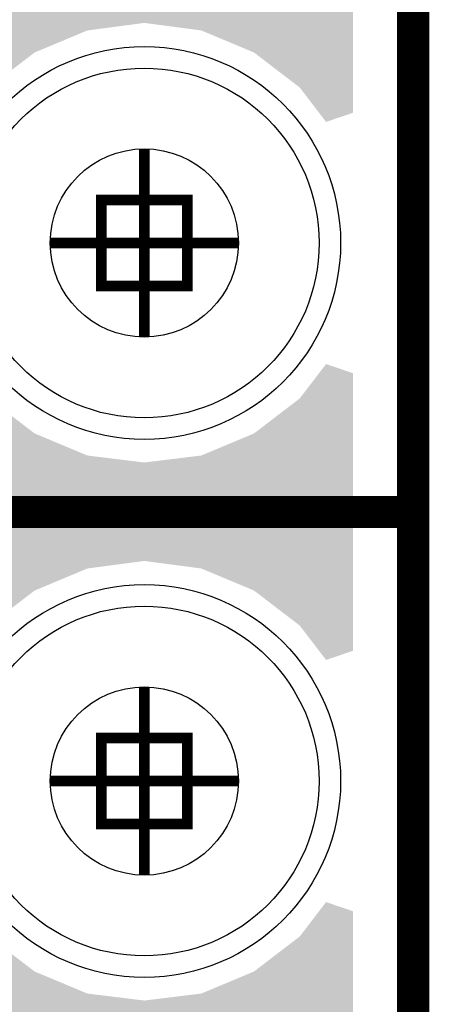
# Model space of a CAD drawing. Extents: x -0.05 to 0.95, y -0.15 to 2.1.
# Tile 40 of 188: x 0.88 to 0.95, y 0.16 to 0.34. Entities that reach past the tile are written whole.
import ezdxf

# ---------------------------------------------------------------- set-up
doc = ezdxf.new("R2010")
doc.units = 0
doc.layers.get('0').update_dxf_attribs({"linetype": 'CONTINUOUS'})
for name, color, linetype in [('LTE_IOT_23_CLICK_V101A_G1', 7, 'CONTINUOUS'), ('LTE_IOT_23_CLICK_V101A_G2', 6, 'CONTINUOUS'), ('LTE_IOT_23_CLICK_V101A_GBL', 1, 'CONTINUOUS'), ('LTE_IOT_23_CLICK_V101A_GBO', 4, 'CONTINUOUS'), ('LTE_IOT_23_CLICK_V101A_GBS', 5, 'CONTINUOUS'), ('LTE_IOT_23_CLICK_V101A_GD1', 10, 'CONTINUOUS'), ('LTE_IOT_23_CLICK_V101A_GG1', 14, 'CONTINUOUS'), ('LTE_IOT_23_CLICK_V101A_GKO', 9, 'CONTINUOUS'), ('LTE_IOT_23_CLICK_V101A_GTL', 12, 'CONTINUOUS'), ('LTE_IOT_23_CLICK_V101A_GTO', 11, 'CONTINUOUS'), ('LTE_IOT_23_CLICK_V101A_GTS', 8, 'CONTINUOUS'), ('LTE_IOT_23_CLICK_V101A_TXT', 15, 'CONTINUOUS')]:
    doc.layers.add(name, color=color, linetype=linetype)

# ---------------------------------------------------------------- blocks, each defined once
blk = doc.blocks.new('ROUND_4')
blk.add_circle((0, 0), 0.0325)
blk = doc.blocks.new('ROUND_70')
blk.add_circle((0, 0), 0.0365)
blk = doc.blocks.new('ROUND_149')
blk.add_circle((0, 0), 0.0175)

msp = doc.modelspace()

# ---------------------------------------------------------------- linework, layer by layer
at = {"layer": 'LTE_IOT_23_CLICK_V101A_G1'}
for points in [[(0.8582, 0.3409), (0.8726, 0.3553), (0.9388, 0.3409), (0.9388, 0.3553)], [(0.8568, 0.3395), (0.8582, 0.3409), (0.8894, 0.3395), (0.9, 0.3409)], [(0.9106, 0.3395), (0.9, 0.3409), (0.9388, 0.3395), (0.9388, 0.3409)], [(0.8527, 0.3354), (0.8568, 0.3395), (0.8796, 0.3354), (0.8894, 0.3395)], [(0.9204, 0.3354), (0.9106, 0.3395), (0.9388, 0.3354), (0.9388, 0.3395)], [(0.8462, 0.3289), (0.8527, 0.3354), (0.8711, 0.3289), (0.8796, 0.3354)], [(0.9289, 0.3289), (0.9204, 0.3354), (0.9388, 0.3289), (0.9388, 0.3354)], [(0.9325, 0.3242), (0.9289, 0.3289), (0.9388, 0.3242), (0.9388, 0.3289)], [(0.9338, 0.3225), (0.9325, 0.3242), (0.9338, 0.3225), (0.9388, 0.3242)], [(0.9325, 0.2758), (0.9338, 0.2775), (0.9388, 0.2758), (0.9338, 0.2775)], [(0.9289, 0.2711), (0.9325, 0.2758), (0.9388, 0.2711), (0.9388, 0.2758)], [(0.0204, 0.2646), (0.0289, 0.2711), (0.8796, 0.2646), (0.8711, 0.2711)], [(0.9204, 0.2646), (0.9289, 0.2711), (0.9388, 0.2646), (0.9388, 0.2711)], [(0.0106, 0.2605), (0.0204, 0.2646), (0.8894, 0.2605), (0.8796, 0.2646)], [(0.9106, 0.2605), (0.9204, 0.2646), (0.9388, 0.2605), (0.9388, 0.2646)], [(0, 0.2592), (0.0106, 0.2605), (0.9, 0.2592), (0.8894, 0.2605)], [(0.9, 0.2592), (0.9106, 0.2605), (0.9388, 0.2592), (0.9388, 0.2605)], [(-0.0388, 0.2562), (-0.0388, 0.2592), (0.9388, 0.2562), (0.9388, 0.2592)], [(0.4547, 0.2549), (0.4481, 0.2562), (0.9388, 0.2549), (0.9388, 0.2562)], [(0.4604, 0.2512), (0.4547, 0.2549), (0.9388, 0.2512), (0.9388, 0.2549)], [(0.4641, 0.2455), (0.4604, 0.2512), (0.9388, 0.2455), (0.9388, 0.2512)], [(0.46501, 0.2409), (0.4641, 0.2455), (0.9388, 0.2409), (0.9388, 0.2455)], [(0.46528, 0.2395), (0.46501, 0.2409), (0.8894, 0.2395), (0.9, 0.2409)], [(0.9106, 0.2395), (0.9, 0.2409), (0.9388, 0.2395), (0.9388, 0.2409)], [(0.46471, 0.2354), (0.4654, 0.2389), (0.8796, 0.2354), (0.88797, 0.2389)], [(0.4654, 0.2389), (0.46528, 0.2395), (0.88797, 0.2389), (0.8894, 0.2395)], [(0.9204, 0.2354), (0.9106, 0.2395), (0.9388, 0.2354), (0.9388, 0.2395)], [(0.4641, 0.2323), (0.46471, 0.2354), (0.87555, 0.2323), (0.8796, 0.2354)], [(0.9289, 0.2289), (0.9204, 0.2354), (0.9388, 0.2289), (0.9388, 0.2354)], [(0.9325, 0.2242), (0.9289, 0.2289), (0.9388, 0.2242), (0.9388, 0.2289)], [(0.9338, 0.2225), (0.9325, 0.2242), (0.9338, 0.2225), (0.9388, 0.2242)], [(0.9289, 0.1711), (0.9325, 0.1758), (0.9388, 0.1711), (0.9388, 0.1758)], [(0.9325, 0.1758), (0.9338, 0.1775), (0.9388, 0.1758), (0.9338, 0.1775)], [(0.9204, 0.1646), (0.9289, 0.1711), (0.9388, 0.1646), (0.9388, 0.1711)], [(0.5566, 0.165), (0.5623, 0.1687), (0.87908, 0.165), (0.87424, 0.1687)], [(0.55457, 0.1646), (0.5566, 0.165), (0.8796, 0.1646), (0.87908, 0.165)], [(0.45522, 0.1605), (0.45585, 0.1637), (0.8894, 0.1605), (0.88175, 0.1637)], [(0.55, 0.1637), (0.55457, 0.1646), (0.88175, 0.1637), (0.8796, 0.1646)], [(0.9106, 0.1605), (0.9204, 0.1646), (0.9388, 0.1605), (0.9388, 0.1646)], [(0.45487, 0.1592), (0.455, 0.1594), (0.9, 0.1592), (0.89837, 0.1594)], [(0.455, 0.1594), (0.45522, 0.1605), (0.89837, 0.1594), (0.8894, 0.1605)], [(0.9, 0.1592), (0.9106, 0.1605), (0.9388, 0.1592), (0.9388, 0.1605)], [(0.4513, 0.1537), (0.45487, 0.1592), (0.9388, 0.1537), (0.9388, 0.1592)]]:
    msp.add_solid(points, dxfattribs=at)
at = {"layer": 'LTE_IOT_23_CLICK_V101A_G2'}
for points in [[(0.7832, 0.3409), (0.7832, 0.3592), (0.9388, 0.3409), (0.9388, 0.3592)], [(0.7832, 0.3395), (0.7832, 0.3409), (0.8894, 0.3395), (0.9, 0.3409)], [(0.9106, 0.3395), (0.9, 0.3409), (0.9388, 0.3395), (0.9388, 0.3409)], [(0.7832, 0.3354), (0.7832, 0.3395), (0.8796, 0.3354), (0.8894, 0.3395)], [(0.9204, 0.3354), (0.9106, 0.3395), (0.9388, 0.3354), (0.9388, 0.3395)], [(0.7832, 0.3289), (0.7832, 0.3354), (0.8711, 0.3289), (0.8796, 0.3354)], [(0.9289, 0.3289), (0.9204, 0.3354), (0.9388, 0.3289), (0.9388, 0.3354)], [(0.9325, 0.3242), (0.9289, 0.3289), (0.9388, 0.3242), (0.9388, 0.3289)], [(0.9338, 0.3225), (0.9325, 0.3242), (0.9338, 0.3225), (0.9388, 0.3242)], [(0.9325, 0.2758), (0.9338, 0.2775), (0.9388, 0.2758), (0.9338, 0.2775)], [(0.9289, 0.2711), (0.9325, 0.2758), (0.9388, 0.2711), (0.9388, 0.2758)], [(0.7832, 0.2646), (0.7832, 0.2711), (0.8796, 0.2646), (0.8711, 0.2711)], [(0.9204, 0.2646), (0.9289, 0.2711), (0.9388, 0.2646), (0.9388, 0.2711)], [(0.7832, 0.2605), (0.7832, 0.2646), (0.8894, 0.2605), (0.8796, 0.2646)], [(0.9106, 0.2605), (0.9204, 0.2646), (0.9388, 0.2605), (0.9388, 0.2646)], [(0.7832, 0.2592), (0.7832, 0.2605), (0.9, 0.2592), (0.8894, 0.2605)], [(0.9, 0.2592), (0.9106, 0.2605), (0.9388, 0.2592), (0.9388, 0.2605)], [(0.7832, 0.251), (0.7832, 0.2592), (0.9388, 0.251), (0.9388, 0.2592)], [(0.7823, 0.2463), (0.7832, 0.251), (0.9388, 0.2463), (0.9388, 0.251)], [(0.7797, 0.2423), (0.7823, 0.2463), (0.9388, 0.2423), (0.9388, 0.2463)], [(0.7783, 0.2409), (0.7797, 0.2423), (0.9388, 0.2409), (0.9388, 0.2423)], [(0.77689, 0.2395), (0.7783, 0.2409), (0.8894, 0.2395), (0.9, 0.2409)], [(0.9106, 0.2395), (0.9, 0.2409), (0.9388, 0.2395), (0.9388, 0.2409)], [(0.77278, 0.2354), (0.77689, 0.2395), (0.8796, 0.2354), (0.8894, 0.2395)], [(0.9204, 0.2354), (0.9106, 0.2395), (0.9388, 0.2354), (0.9388, 0.2395)], [(0.76627, 0.2289), (0.77278, 0.2354), (0.8711, 0.2289), (0.8796, 0.2354)], [(0.9289, 0.2289), (0.9204, 0.2354), (0.9388, 0.2289), (0.9388, 0.2354)], [(0.9325, 0.2242), (0.9289, 0.2289), (0.9388, 0.2242), (0.9388, 0.2289)], [(0.9338, 0.2225), (0.9325, 0.2242), (0.9338, 0.2225), (0.9388, 0.2242)], [(0.9289, 0.1711), (0.9325, 0.1758), (0.9388, 0.1711), (0.9388, 0.1758)], [(0.9325, 0.1758), (0.9338, 0.1775), (0.9388, 0.1758), (0.9338, 0.1775)], [(0.9204, 0.1646), (0.9289, 0.1711), (0.9388, 0.1646), (0.9388, 0.1711)], [(0.5566, 0.165), (0.5623, 0.1687), (0.87908, 0.165), (0.87424, 0.1687)], [(0.55457, 0.1646), (0.5566, 0.165), (0.8796, 0.1646), (0.87908, 0.165)], [(0.45522, 0.1605), (0.45585, 0.1637), (0.8894, 0.1605), (0.88175, 0.1637)], [(0.55, 0.1637), (0.55457, 0.1646), (0.88175, 0.1637), (0.8796, 0.1646)], [(0.9106, 0.1605), (0.9204, 0.1646), (0.9388, 0.1605), (0.9388, 0.1646)], [(0.45487, 0.1592), (0.455, 0.1594), (0.9, 0.1592), (0.89837, 0.1594)], [(0.455, 0.1594), (0.45522, 0.1605), (0.89837, 0.1594), (0.8894, 0.1605)], [(0.9, 0.1592), (0.9106, 0.1605), (0.9388, 0.1592), (0.9388, 0.1605)], [(0.4513, 0.1537), (0.45487, 0.1592), (0.9388, 0.1537), (0.9388, 0.1592)]]:
    msp.add_solid(points, dxfattribs=at)
at = {"layer": 'LTE_IOT_23_CLICK_V101A_GBO', "const_width": 0.006}
msp.add_lwpolyline([(0.706, 0.25), (0.95, 0.25)], dxfattribs=at)
msp.add_lwpolyline([(0.706, 0.25), (0.95, 0.25)], dxfattribs=at)
at = {"layer": 'LTE_IOT_23_CLICK_V101A_GD1', "const_width": 0.002}
for points in [[(0.892, 0.292), (0.892, 0.308), (0.908, 0.308), (0.908, 0.292), (0.892, 0.292)], [(0.892, 0.192), (0.892, 0.208), (0.908, 0.208), (0.908, 0.192), (0.892, 0.192)]]:
    msp.add_lwpolyline(points, dxfattribs=at)
at = {"layer": 'LTE_IOT_23_CLICK_V101A_GG1', "const_width": 0.002}
for points in [[(0.9, 0.2825), (0.9, 0.3175)], [(0.8825, 0.3), (0.9175, 0.3)], [(0.9, 0.1825), (0.9, 0.2175)], [(0.8825, 0.2), (0.9175, 0.2)]]:
    msp.add_lwpolyline(points, dxfattribs=at)
at = {"layer": 'LTE_IOT_23_CLICK_V101A_GKO', "const_width": 0.006}
msp.add_lwpolyline([(0.95, -0.05), (0.95, 2.01)], dxfattribs=at)
at = {"layer": 'LTE_IOT_23_CLICK_V101A_GTO', "const_width": 0.006}
msp.add_lwpolyline([(0.747, 0.25), (0.95, 0.25)], dxfattribs=at)
msp.add_lwpolyline([(0.747, 0.25), (0.95, 0.25)], dxfattribs=at)

# ---------------------------------------------------------------- block references
at = {"layer": 'LTE_IOT_23_CLICK_V101A_GBL'}
for p in [(0.9, 0.3), (0.9, 0.2)]:
    msp.add_blockref('ROUND_4', p, dxfattribs=at)
at = {"layer": 'LTE_IOT_23_CLICK_V101A_GBS'}
for p in [(0.9, 0.3), (0.9, 0.2)]:
    msp.add_blockref('ROUND_70', p, dxfattribs=at)
at = {"layer": 'LTE_IOT_23_CLICK_V101A_GTL'}
for p in [(0.9, 0.3), (0.9, 0.2)]:
    msp.add_blockref('ROUND_4', p, dxfattribs=at)
at = {"layer": 'LTE_IOT_23_CLICK_V101A_GTS'}
for p in [(0.9, 0.3), (0.9, 0.2)]:
    msp.add_blockref('ROUND_70', p, dxfattribs=at)
at = {"layer": 'LTE_IOT_23_CLICK_V101A_TXT'}
for p in [(0.9, 0.3), (0.9, 0.2)]:
    msp.add_blockref('ROUND_149', p, dxfattribs=at)

doc.saveas('drawing.dxf')
